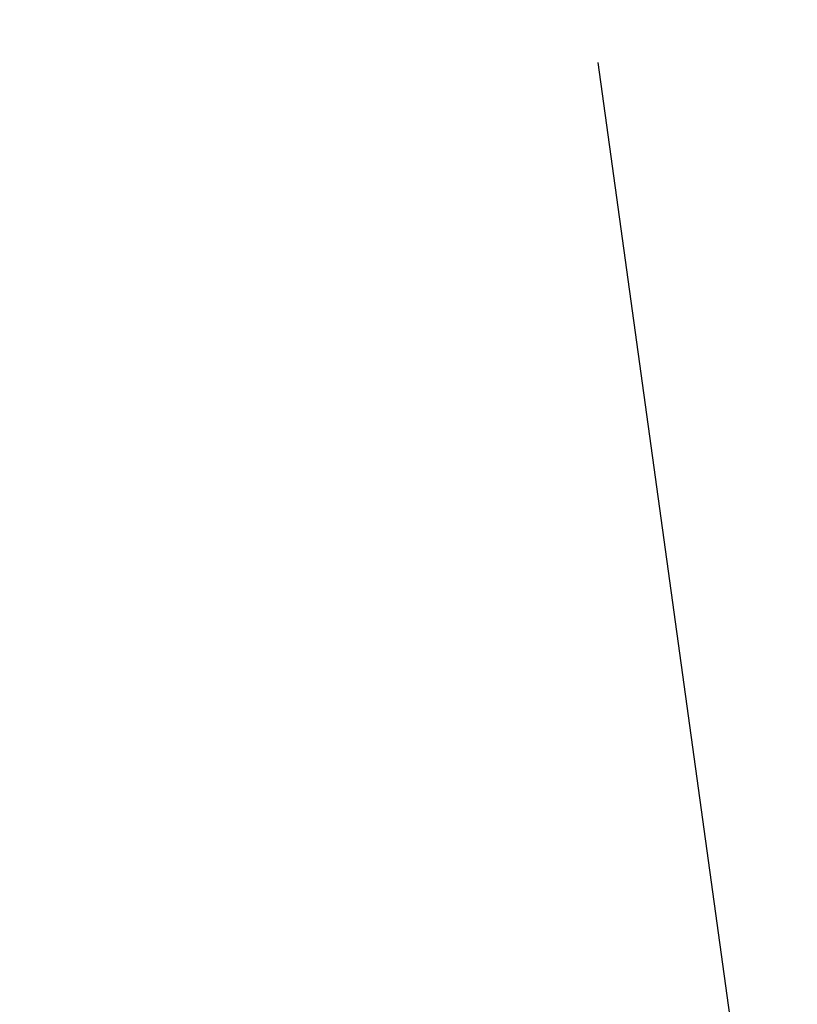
# Model space of a CAD drawing. Header units: millimetres. Extents: x -281 to 347, y -564 to 226.
# Tile 93 of 256: x -216.5097 to -216.4534, y -301.5383 to -301.467. Entities that reach past the tile are written whole.
import ezdxf

# ---------------------------------------------------------------- set-up
doc = ezdxf.new("R2010")
doc.units = ezdxf.units.MM
doc.layers.add('Layer 01', color=18, linetype='Continuous', true_color=0x000000)

# ---------------------------------------------------------------- blocks, each defined once
blk = doc.blocks.new('10CP307GZ')
at = {"layer": 'Layer 01'}
blk.add_line((0, 22.5, 5.000000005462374), (0, 22.5, 4.499999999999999), dxfattribs=at)
for points, weights, knots in [([(22.5, 0, 6.500000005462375), (22.5, -7.310693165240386, 6.400000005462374), (18.20288237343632, -13.22516817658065, 6.300000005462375), (13.90576474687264, -19.1396431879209, 6.200000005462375), (6.952882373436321, -21.39877161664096, 6.100000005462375), (0, -23.65790004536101, 6.000000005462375), (-6.952882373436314, -21.39877161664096, 5.900000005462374), (-13.90576474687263, -19.13964318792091, 5.800000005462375), (-18.20288237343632, -13.22516817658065, 5.700000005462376), (-22.49999999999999, -7.310693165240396, 5.600000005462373), (-22.5, 0, 5.500000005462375)], [1, 0.9510565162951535, 1, 0.9510565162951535, 1, 0.9510565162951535, 1, 0.9510565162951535, 1, 0.9510565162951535, 1], [0, 0, 0, 14.62275412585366, 14.62275412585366, 29.24550825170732, 29.24550825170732, 43.86826237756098, 43.86826237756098, 58.49101650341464, 58.49101650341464, 73.1137706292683, 73.1137706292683, 73.1137706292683]), ([(-22.5, 0, 5.000000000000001), (-22.49999999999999, -7.310693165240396, 5.099999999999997), (-18.20288237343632, -13.22516817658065, 5.200000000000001), (-13.90576474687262, -19.13964318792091, 5.299999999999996), (-6.952882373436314, -21.39877161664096, 5.400000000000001), (0, -23.657900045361, 5.499999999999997), (6.952882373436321, -21.39877161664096, 5.599999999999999), (13.90576474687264, -19.1396431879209, 5.699999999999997), (18.20288237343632, -13.22516817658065, 5.799999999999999), (22.5, -7.310693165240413, 5.899999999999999), (22.5, 0, 6.000000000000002)], [1, 0.9510565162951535, 1, 0.9510565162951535, 1, 0.9510565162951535, 1, 0.9510565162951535, 1, 0.9510565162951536, 0.9999999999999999], [0, 0, 0, 14.62275412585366, 14.62275412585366, 29.24550825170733, 29.24550825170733, 43.86826237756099, 43.86826237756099, 58.49101650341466, 58.49101650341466, 73.11377062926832, 73.11377062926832, 73.11377062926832])]:
    blk.add_rational_spline(points, weights, degree=2, knots=knots, dxfattribs=at)
blk = doc.blocks.new('PL307ABINT')
at = {"layer": 'Layer 01', "extrusion": (0.02823984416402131, -0.9785163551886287, 0.2042259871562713), "rotation": 44.56152783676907}
blk.add_blockref('10CP307GZ', (-239.706988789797, -167.107842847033, 1342.194339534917), dxfattribs=at)

msp = doc.modelspace()

# ---------------------------------------------------------------- block references
at = {"layer": 'Layer 01', "extrusion": (0, -1, 0)}
msp.add_blockref('PL307ABINT', (0, 1307.439505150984, 174.332686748), dxfattribs=at)

doc.saveas('drawing.dxf')
